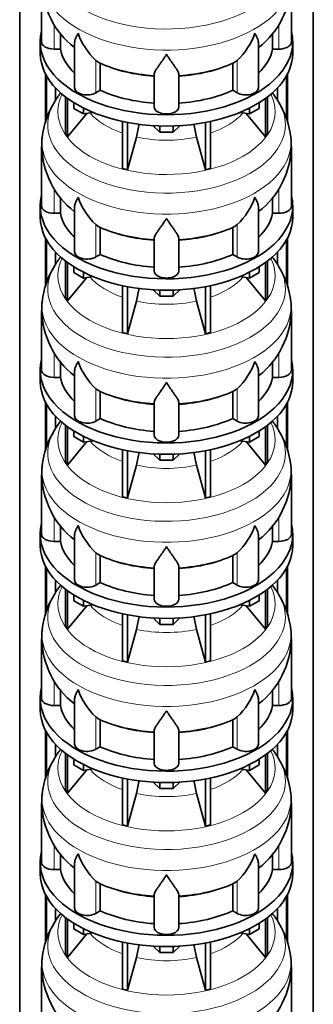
# Model space of a CAD drawing. Header units: millimetres. Extents: x 148 to 904, y -3991 to 2524.
# Tile 7 of 29: x 679 to 891, y -3359 to -2649. Entities that reach past the tile are written whole.
import ezdxf

# ---------------------------------------------------------------- set-up
doc = ezdxf.new("R2010")
doc.units = ezdxf.units.MM
doc.layers.add('MID_134-19', color=7, linetype='Continuous')
doc.layers.add('VSI134_DIFFUSORE', color=7, linetype='Continuous')

# ---------------------------------------------------------------- blocks, each defined once
blk = doc.blocks.new('SE4')
at = {"layer": 'MID_134-19', "color": 7, "linetype": 'Continuous', "lineweight": 35}
for p, q in [((679.43, -1437.98), (679.43, -3700.02)), ((891.05, -3700.02), (891.05, -1437.98)), ((697.93, -2723.09), (697.93, -2687.75)), ((698.69, -2720.56), (698.69, -2689.16)), ((871.79, -2689.16), (871.79, -2720.6)), ((872.54, -2687.75), (872.54, -2722.95)), ((705.2, -2706.91), (705.2, -2697.93)), ((865.27, -2697.93), (865.27, -2706.92)), ((697.93, -2841.48), (697.93, -2806.14)), ((698.69, -2838.95), (698.69, -2807.55)), ((871.79, -2807.55), (871.79, -2839)), ((872.54, -2806.14), (872.54, -2841.34)), ((705.2, -2825.31), (705.2, -2816.33)), ((865.27, -2816.33), (865.27, -2825.32)), ((697.93, -2959.87), (697.93, -2924.53)), ((698.69, -2957.34), (698.69, -2925.94)), ((871.79, -2925.94), (871.79, -2957.39)), ((872.54, -2924.53), (872.54, -2959.74)), ((705.2, -2943.7), (705.2, -2934.72)), ((865.27, -2934.72), (865.27, -2943.71)), ((697.93, -3078.26), (697.93, -3042.92)), ((698.69, -3075.73), (698.69, -3044.33)), ((871.79, -3044.33), (871.79, -3075.78)), ((872.54, -3042.92), (872.54, -3078.13)), ((705.2, -3062.09), (705.2, -3053.11)), ((865.27, -3053.11), (865.27, -3062.1)), ((697.93, -3196.65), (697.93, -3161.32)), ((698.69, -3194.13), (698.69, -3162.73)), ((871.79, -3162.73), (871.79, -3194.17)), ((872.54, -3161.32), (872.54, -3196.52)), ((705.2, -3180.48), (705.2, -3171.5)), ((865.27, -3171.5), (865.27, -3180.49)), ((697.93, -3315.05), (697.93, -3279.71)), ((698.69, -3312.52), (698.69, -3281.12)), ((871.79, -3281.12), (871.79, -3312.56)), ((872.54, -3279.71), (872.54, -3314.91)), ((705.2, -3298.87), (705.2, -3289.9)), ((865.27, -3289.9), (865.27, -3298.88))]:
    blk.add_line(p, q, dxfattribs=at)
at = {"layer": 'VSI134_DIFFUSORE', "color": 7, "linetype": 'Continuous', "lineweight": 35}
for p, q in [((695.24, -2621.71), (695.24, -2664.77)), ((875.24, -2664.77), (875.24, -2621.71)), ((708.77, -2669.96), (708.77, -2658.5)), ((861.71, -2658.53), (861.71, -2669.96)), ((694.24, -2664.77), (694.24, -2672.93)), ((704.24, -2669.96), (708.77, -2669.96)), ((718.96, -2665.67), (718.96, -2697.83)), ((851.51, -2697.83), (851.51, -2665.55)), ((861.71, -2669.96), (866.24, -2669.96)), ((876.24, -2672.93), (876.24, -2664.77)), ((735.75, -2679.21), (734.33, -2678.16)), ((737.53, -2699.66), (737.53, -2680.18)), ((832.95, -2680.18), (832.95, -2699.66)), ((836.15, -2678.16), (834.73, -2679.21)), ((776.24, -2711.53), (776.24, -2688.19)), ((794.24, -2711.53), (794.24, -2688.19)), ((712.41, -2704.43), (712.41, -2731.11)), ((713.94, -2705.58), (713.94, -2733.24)), ((734.33, -2701.51), (737.53, -2699.66)), ((832.95, -2699.66), (836.15, -2701.51)), ((856.53, -2705.58), (856.53, -2733.24)), ((858.07, -2704.43), (858.07, -2731.11)), ((718.48, -2712.69), (718.48, -2708.64)), ((725.42, -2716.7), (718.48, -2712.69)), ((725.42, -2716.7), (725.42, -2712.53)), ((845.05, -2716.7), (845.05, -2712.53)), ((851.99, -2712.69), (845.05, -2716.7)), ((851.99, -2712.69), (851.99, -2708.64)), ((713.94, -2733.24), (727.8, -2716.33)), ((732.25, -2715.64), (725.42, -2716.7)), ((845.05, -2716.7), (838.23, -2715.64)), ((842.67, -2716.33), (856.53, -2733.24)), ((753.54, -2722.18), (753.54, -2756.11)), ((757.24, -2722.92), (757.24, -2756.99)), ((780.33, -2729.83), (775.68, -2725.18)), ((780.33, -2729.83), (780.33, -2725.39)), ((794.8, -2725.18), (790.15, -2729.83)), ((790.15, -2729.83), (790.15, -2725.39)), ((813.24, -2722.92), (813.24, -2756.99)), ((816.93, -2722.18), (816.93, -2756.11)), ((712.41, -2731.11), (713.94, -2733.24)), ((757.24, -2756.99), (763.51, -2733.37)), ((790.15, -2729.83), (780.33, -2729.83)), ((806.96, -2733.37), (813.24, -2756.99)), ((856.53, -2733.24), (858.07, -2731.11)), ((695.24, -2740.1), (695.24, -2783.16)), ((875.24, -2783.16), (875.24, -2740.1)), ((753.54, -2756.11), (757.24, -2756.99)), ((813.24, -2756.99), (816.93, -2756.11)), ((708.77, -2788.35), (708.77, -2776.9)), ((861.71, -2776.92), (861.71, -2788.35)), ((694.24, -2783.16), (694.24, -2791.32)), ((718.96, -2784.06), (718.96, -2816.23)), ((851.51, -2816.23), (851.51, -2783.94)), ((876.24, -2791.32), (876.24, -2783.16)), ((704.24, -2788.35), (708.77, -2788.35)), ((861.71, -2788.35), (866.24, -2788.35)), ((735.75, -2797.61), (734.33, -2796.55)), ((737.53, -2818.05), (737.53, -2798.58)), ((832.95, -2798.58), (832.95, -2818.05)), ((836.15, -2796.55), (834.73, -2797.61)), ((776.24, -2829.92), (776.24, -2806.58)), ((794.24, -2829.92), (794.24, -2806.58)), ((734.33, -2819.9), (737.53, -2818.05)), ((832.95, -2818.05), (836.15, -2819.9)), ((712.41, -2822.83), (712.41, -2849.5)), ((713.94, -2823.97), (713.94, -2851.64)), ((718.48, -2831.08), (718.48, -2827.03)), ((851.99, -2831.08), (851.99, -2827.03)), ((856.53, -2823.97), (856.53, -2851.64)), ((858.07, -2822.83), (858.07, -2849.5)), ((725.42, -2835.09), (718.48, -2831.08)), ((725.42, -2835.09), (725.42, -2830.92)), ((732.25, -2834.04), (725.42, -2835.09)), ((845.05, -2835.09), (838.23, -2834.04)), ((845.05, -2835.09), (845.05, -2830.92)), ((851.99, -2831.08), (845.05, -2835.09)), ((713.94, -2851.64), (727.8, -2834.72)), ((753.54, -2840.57), (753.54, -2874.5)), ((757.24, -2841.31), (757.24, -2875.38)), ((813.24, -2841.31), (813.24, -2875.38)), ((816.93, -2840.57), (816.93, -2874.5)), ((842.67, -2834.72), (856.53, -2851.64)), ((780.33, -2848.22), (775.68, -2843.57)), ((780.33, -2848.22), (780.33, -2843.79)), ((790.15, -2848.22), (780.33, -2848.22)), ((794.8, -2843.57), (790.15, -2848.22)), ((790.15, -2848.22), (790.15, -2843.79)), ((712.41, -2849.5), (713.94, -2851.64)), ((757.24, -2875.38), (763.51, -2851.76)), ((806.96, -2851.76), (813.24, -2875.38)), ((856.53, -2851.64), (858.07, -2849.5)), ((695.24, -2858.49), (695.24, -2901.55)), ((875.24, -2901.55), (875.24, -2858.49)), ((753.54, -2874.5), (757.24, -2875.38)), ((813.24, -2875.38), (816.93, -2874.5)), ((708.77, -2906.75), (708.77, -2895.29)), ((861.71, -2895.31), (861.71, -2906.75)), ((694.24, -2901.55), (694.24, -2909.72)), ((718.96, -2902.45), (718.96, -2934.62)), ((851.51, -2934.62), (851.51, -2902.33)), ((876.24, -2909.72), (876.24, -2901.55)), ((704.24, -2906.75), (708.77, -2906.75)), ((861.71, -2906.75), (866.24, -2906.75)), ((735.75, -2916), (734.33, -2914.95)), ((737.53, -2936.44), (737.53, -2916.97)), ((832.95, -2916.97), (832.95, -2936.44)), ((836.15, -2914.95), (834.73, -2916)), ((776.24, -2948.32), (776.24, -2924.97)), ((794.24, -2948.32), (794.24, -2924.97)), ((734.33, -2938.29), (737.53, -2936.44)), ((832.95, -2936.44), (836.15, -2938.29)), ((712.41, -2941.22), (712.41, -2967.9)), ((713.94, -2942.36), (713.94, -2970.03)), ((718.48, -2949.48), (718.48, -2945.42)), ((851.99, -2949.48), (851.99, -2945.42)), ((856.53, -2942.36), (856.53, -2970.03)), ((858.07, -2941.22), (858.07, -2967.9)), ((713.94, -2970.03), (727.8, -2953.11)), ((725.42, -2953.48), (718.48, -2949.48)), ((725.42, -2953.48), (725.42, -2949.31)), ((732.25, -2952.43), (725.42, -2953.48)), ((845.05, -2953.48), (838.23, -2952.43)), ((842.67, -2953.11), (856.53, -2970.03)), ((845.05, -2953.48), (845.05, -2949.31)), ((851.99, -2949.48), (845.05, -2953.48)), ((753.54, -2958.96), (753.54, -2992.89)), ((757.24, -2959.71), (757.24, -2993.78)), ((780.33, -2966.61), (775.68, -2961.96)), ((794.8, -2961.96), (790.15, -2966.61)), ((813.24, -2959.71), (813.24, -2993.78)), ((816.93, -2958.96), (816.93, -2992.89)), ((712.41, -2967.9), (713.94, -2970.03)), ((780.33, -2966.61), (780.33, -2962.18)), ((790.15, -2966.61), (780.33, -2966.61)), ((790.15, -2966.61), (790.15, -2962.18)), ((856.53, -2970.03), (858.07, -2967.9)), ((757.24, -2993.78), (763.51, -2970.16)), ((806.96, -2970.16), (813.24, -2993.78)), ((695.24, -2976.89), (695.24, -3019.94)), ((875.24, -3019.94), (875.24, -2976.89)), ((753.54, -2992.89), (757.24, -2993.78)), ((813.24, -2993.78), (816.93, -2992.89)), ((708.77, -3025.14), (708.77, -3013.68)), ((861.71, -3013.71), (861.71, -3025.14)), ((694.24, -3019.94), (694.24, -3028.11)), ((704.24, -3025.14), (708.77, -3025.14)), ((718.96, -3020.85), (718.96, -3053.01)), ((851.51, -3053.01), (851.51, -3020.72)), ((861.71, -3025.14), (866.24, -3025.14)), ((876.24, -3028.11), (876.24, -3019.94)), ((735.75, -3034.39), (734.33, -3033.34)), ((737.53, -3054.84), (737.53, -3035.36)), ((832.95, -3035.36), (832.95, -3054.84)), ((836.15, -3033.34), (834.73, -3034.39)), ((776.24, -3066.71), (776.24, -3043.36)), ((794.24, -3066.71), (794.24, -3043.36)), ((712.41, -3059.61), (712.41, -3086.29)), ((713.94, -3060.76), (713.94, -3088.42)), ((734.33, -3056.68), (737.53, -3054.84)), ((832.95, -3054.84), (836.15, -3056.68)), ((856.53, -3060.76), (856.53, -3088.42)), ((858.07, -3059.61), (858.07, -3086.29)), ((718.48, -3067.87), (718.48, -3063.81)), ((725.42, -3071.87), (718.48, -3067.87)), ((725.42, -3071.87), (725.42, -3067.7)), ((845.05, -3071.87), (845.05, -3067.7)), ((851.99, -3067.87), (845.05, -3071.87)), ((851.99, -3067.87), (851.99, -3063.81)), ((713.94, -3088.42), (727.8, -3071.51)), ((732.25, -3070.82), (725.42, -3071.87)), ((845.05, -3071.87), (838.23, -3070.82)), ((842.67, -3071.51), (856.53, -3088.42)), ((753.54, -3077.36), (753.54, -3111.28)), ((757.24, -3078.1), (757.24, -3112.17)), ((780.33, -3085.01), (775.68, -3080.36)), ((780.33, -3085.01), (780.33, -3080.57)), ((794.8, -3080.36), (790.15, -3085.01)), ((790.15, -3085.01), (790.15, -3080.57)), ((813.24, -3078.1), (813.24, -3112.17)), ((816.93, -3077.36), (816.93, -3111.28)), ((712.41, -3086.29), (713.94, -3088.42)), ((757.24, -3112.17), (763.51, -3088.55)), ((790.15, -3085.01), (780.33, -3085.01)), ((806.96, -3088.55), (813.24, -3112.17)), ((856.53, -3088.42), (858.07, -3086.29)), ((695.24, -3095.28), (695.24, -3138.33)), ((875.24, -3138.33), (875.24, -3095.28)), ((753.54, -3111.28), (757.24, -3112.17)), ((813.24, -3112.17), (816.93, -3111.28)), ((708.77, -3143.53), (708.77, -3132.07)), ((861.71, -3132.1), (861.71, -3143.53)), ((694.24, -3138.33), (694.24, -3146.5)), ((718.96, -3139.24), (718.96, -3171.4)), ((851.51, -3171.4), (851.51, -3139.12)), ((876.24, -3146.5), (876.24, -3138.33)), ((704.24, -3143.53), (708.77, -3143.53)), ((861.71, -3143.53), (866.24, -3143.53)), ((735.75, -3152.78), (734.33, -3151.73)), ((737.53, -3173.23), (737.53, -3153.75)), ((832.95, -3153.75), (832.95, -3173.23)), ((836.15, -3151.73), (834.73, -3152.78)), ((776.24, -3185.1), (776.24, -3161.75)), ((794.24, -3185.1), (794.24, -3161.75)), ((734.33, -3175.08), (737.53, -3173.23)), ((832.95, -3173.23), (836.15, -3175.08)), ((712.41, -3178), (712.41, -3204.68)), ((713.94, -3179.15), (713.94, -3206.81)), ((718.48, -3186.26), (718.48, -3182.2)), ((851.99, -3186.26), (851.99, -3182.2)), ((856.53, -3179.15), (856.53, -3206.81)), ((858.07, -3178), (858.07, -3204.68)), ((725.42, -3190.27), (718.48, -3186.26)), ((725.42, -3190.27), (725.42, -3186.09)), ((732.25, -3189.21), (725.42, -3190.27)), ((845.05, -3190.27), (838.23, -3189.21)), ((845.05, -3190.27), (845.05, -3186.09)), ((851.99, -3186.26), (845.05, -3190.27)), ((713.94, -3206.81), (727.8, -3189.9)), ((753.54, -3195.75), (753.54, -3229.68)), ((757.24, -3196.49), (757.24, -3230.56)), ((813.24, -3196.49), (813.24, -3230.56)), ((816.93, -3195.75), (816.93, -3229.68)), ((842.67, -3189.9), (856.53, -3206.81)), ((780.33, -3203.4), (775.68, -3198.75)), ((780.33, -3203.4), (780.33, -3198.96)), ((790.15, -3203.4), (780.33, -3203.4)), ((794.8, -3198.75), (790.15, -3203.4)), ((790.15, -3203.4), (790.15, -3198.96)), ((712.41, -3204.68), (713.94, -3206.81)), ((757.24, -3230.56), (763.51, -3206.94)), ((806.96, -3206.94), (813.24, -3230.56)), ((856.53, -3206.81), (858.07, -3204.68)), ((695.24, -3213.67), (695.24, -3256.73)), ((875.24, -3256.73), (875.24, -3213.67)), ((753.54, -3229.68), (757.24, -3230.56)), ((813.24, -3230.56), (816.93, -3229.68)), ((708.77, -3261.92), (708.77, -3250.46)), ((861.71, -3250.49), (861.71, -3261.92)), ((694.24, -3256.73), (694.24, -3264.89)), ((718.96, -3257.63), (718.96, -3289.79)), ((851.51, -3289.79), (851.51, -3257.51)), ((876.24, -3264.89), (876.24, -3256.73)), ((704.24, -3261.92), (708.77, -3261.92)), ((861.71, -3261.92), (866.24, -3261.92)), ((735.75, -3271.17), (734.33, -3270.12)), ((737.53, -3291.62), (737.53, -3272.14)), ((832.95, -3272.14), (832.95, -3291.62)), ((836.15, -3270.12), (834.73, -3271.17)), ((776.24, -3303.49), (776.24, -3280.15)), ((794.24, -3303.49), (794.24, -3280.15)), ((734.33, -3293.47), (737.53, -3291.62)), ((832.95, -3291.62), (836.15, -3293.47)), ((712.41, -3296.39), (712.41, -3323.07)), ((713.94, -3297.54), (713.94, -3325.2)), ((718.48, -3304.65), (718.48, -3300.6)), ((851.99, -3304.65), (851.99, -3300.6)), ((856.53, -3297.54), (856.53, -3325.2)), ((858.07, -3296.39), (858.07, -3323.07)), ((713.94, -3325.2), (727.8, -3308.29)), ((725.42, -3308.66), (718.48, -3304.65)), ((725.42, -3308.66), (725.42, -3304.49)), ((732.25, -3307.6), (725.42, -3308.66)), ((845.05, -3308.66), (838.23, -3307.6)), ((842.67, -3308.29), (856.53, -3325.2)), ((845.05, -3308.66), (845.05, -3304.49)), ((851.99, -3304.65), (845.05, -3308.66)), ((753.54, -3314.14), (753.54, -3348.07)), ((757.24, -3314.88), (757.24, -3348.95)), ((780.33, -3321.79), (775.68, -3317.14)), ((794.8, -3317.14), (790.15, -3321.79)), ((813.24, -3314.88), (813.24, -3348.95)), ((816.93, -3314.14), (816.93, -3348.07)), ((712.41, -3323.07), (713.94, -3325.2)), ((780.33, -3321.79), (780.33, -3317.35)), ((790.15, -3321.79), (780.33, -3321.79)), ((790.15, -3321.79), (790.15, -3317.35)), ((856.53, -3325.2), (858.07, -3323.07)), ((757.24, -3348.95), (763.51, -3325.33)), ((806.96, -3325.33), (813.24, -3348.95)), ((695.24, -3332.06), (695.24, -3375.12)), ((875.24, -3375.12), (875.24, -3332.06)), ((753.54, -3348.07), (757.24, -3348.95)), ((813.24, -3348.95), (816.93, -3348.07))]:
    blk.add_line(p, q, dxfattribs=at)
at = {"layer": 'VSI134_DIFFUSORE', "color": 4, "linetype": 'Continuous', "lineweight": 9}
for p, q in [((704.24, -2669.96), (704.24, -2652.17)), ((866.24, -2669.96), (866.24, -2652.21)), ((734.33, -2701.51), (734.33, -2678.16)), ((836.15, -2701.51), (836.15, -2678.16)), ((704.24, -2788.35), (704.24, -2770.56)), ((866.24, -2788.35), (866.24, -2770.6)), ((734.33, -2819.9), (734.33, -2796.55)), ((836.15, -2819.9), (836.15, -2796.55)), ((704.24, -2906.75), (704.24, -2888.95)), ((866.24, -2906.75), (866.24, -2888.99)), ((734.33, -2938.29), (734.33, -2914.95)), ((836.15, -2938.29), (836.15, -2914.95)), ((704.24, -3025.14), (704.24, -3007.34)), ((866.24, -3025.14), (866.24, -3007.38)), ((734.33, -3056.68), (734.33, -3033.34)), ((836.15, -3056.68), (836.15, -3033.34)), ((704.24, -3143.53), (704.24, -3125.74)), ((866.24, -3143.53), (866.24, -3125.77)), ((734.33, -3175.08), (734.33, -3151.73)), ((836.15, -3175.08), (836.15, -3151.73)), ((704.24, -3261.92), (704.24, -3244.13)), ((866.24, -3261.92), (866.24, -3244.17)), ((734.33, -3293.47), (734.33, -3270.12)), ((836.15, -3293.47), (836.15, -3270.12))]:
    blk.add_line(p, q, dxfattribs=at)
at = {"layer": 'VSI134_DIFFUSORE', "color": 7, "linetype": 'Continuous', "lineweight": 35}
for centre, radius, start, end in [((756.49, -2620.71), 61.12, 180.94936, 231.94634), ((813.96, -2620.64), 61.18, 308.05048, 358.98737), ((766.83, -2643.21), 47.73, 198.63732, 227.08568), ((803.65, -2643.21), 47.73, 312.91434, 341.36277), ((743.66, -2666.82), 14.7, 237.45087, 245.35655), ((826.82, -2666.82), 14.7, 294.64345, 302.54913), ((762.49, -2742.33), 67.35, 142.60392, 149.50197), ((806.76, -2743.52), 69.06, 30.44465, 37.81889), ((754.25, -2739.45), 58.81, 147.8813, 174.26427), ((813.09, -2740.73), 62.18, 6.6488, 31.19199), ((673.67, -2709.06), 93.08, 344.85704, 350.84568), ((895.49, -2709.27), 91.75, 189.16523, 195.23149), ((720.26, -2738.19), 24.95, 169.27311, 184.43344), ((837.06, -2738.72), 38.09, 357.90682, 7.81947), ((756.49, -2739.1), 61.12, 180.94936, 231.94634), ((813.96, -2739.03), 61.18, 308.05048, 358.98737), ((766.83, -2761.6), 47.73, 198.63732, 227.08568), ((803.65, -2761.6), 47.73, 312.91434, 341.36277), ((743.66, -2785.21), 14.7, 237.45087, 245.35655), ((826.82, -2785.21), 14.7, 294.64345, 302.54913), ((762.49, -2860.72), 67.35, 142.60392, 149.50197), ((806.76, -2861.91), 69.06, 30.44465, 37.81889), ((754.25, -2857.84), 58.81, 147.8813, 174.26427), ((813.09, -2859.13), 62.18, 6.6488, 31.19199), ((673.67, -2827.45), 93.08, 344.85704, 350.84568), ((895.49, -2827.66), 91.75, 189.16523, 195.23149), ((720.26, -2856.58), 24.95, 169.27311, 184.43344), ((837.06, -2857.11), 38.09, 357.90682, 7.81947), ((756.49, -2857.49), 61.12, 180.94936, 231.94634), ((813.96, -2857.42), 61.18, 308.05048, 358.98737), ((766.83, -2879.99), 47.73, 198.63732, 227.08568), ((803.65, -2879.99), 47.73, 312.91434, 341.36277), ((743.66, -2903.61), 14.7, 237.45087, 245.35655), ((826.82, -2903.61), 14.7, 294.64345, 302.54913), ((762.49, -2979.12), 67.35, 142.60392, 149.50197), ((806.76, -2980.3), 69.06, 30.44465, 37.81889), ((754.25, -2976.23), 58.81, 147.8813, 174.26427), ((813.09, -2977.52), 62.18, 6.6488, 31.19199), ((673.67, -2945.84), 93.08, 344.85704, 350.84568), ((895.49, -2946.05), 91.75, 189.16523, 195.23149), ((720.26, -2974.97), 24.95, 169.27311, 184.43344), ((837.06, -2975.51), 38.09, 357.90682, 7.81947), ((756.49, -2975.89), 61.12, 180.94936, 231.94634), ((813.96, -2975.82), 61.18, 308.05048, 358.98737), ((766.83, -2998.38), 47.73, 198.63732, 227.08568), ((803.65, -2998.38), 47.73, 312.91434, 341.36277), ((743.66, -3022), 14.7, 237.45087, 245.35655), ((826.82, -3022), 14.7, 294.64345, 302.54913), ((762.49, -3097.51), 67.35, 142.60392, 149.50197), ((806.76, -3098.7), 69.06, 30.44465, 37.81889), ((754.25, -3094.62), 58.81, 147.8813, 174.26427), ((813.09, -3095.91), 62.18, 6.6488, 31.19199), ((673.67, -3064.23), 93.08, 344.85704, 350.84568), ((895.49, -3064.44), 91.75, 189.16523, 195.23149), ((720.26, -3093.36), 24.95, 169.27311, 184.43344), ((837.06, -3093.9), 38.09, 357.90682, 7.81947), ((756.49, -3094.28), 61.12, 180.94936, 231.94634), ((813.96, -3094.21), 61.18, 308.05048, 358.98737), ((766.83, -3116.77), 47.73, 198.63732, 227.08568), ((803.65, -3116.77), 47.73, 312.91434, 341.36277), ((743.66, -3140.39), 14.7, 237.45087, 245.35655), ((826.82, -3140.39), 14.7, 294.64345, 302.54913), ((762.49, -3215.9), 67.35, 142.60392, 149.50197), ((806.76, -3217.09), 69.06, 30.44465, 37.81889), ((754.25, -3213.01), 58.81, 147.8813, 174.26427), ((813.09, -3214.3), 62.18, 6.6488, 31.19199), ((673.67, -3182.63), 93.08, 344.85704, 350.84568), ((895.49, -3182.83), 91.75, 189.16523, 195.23149), ((720.26, -3211.75), 24.95, 169.27311, 184.43344), ((837.06, -3212.29), 38.09, 357.90682, 7.81947), ((756.49, -3212.67), 61.12, 180.94936, 231.94634), ((813.96, -3212.6), 61.18, 308.05048, 358.98737), ((766.83, -3235.17), 47.73, 198.63732, 227.08568), ((803.65, -3235.17), 47.73, 312.91434, 341.36277), ((743.66, -3258.78), 14.7, 237.45087, 245.35655), ((826.82, -3258.78), 14.7, 294.64345, 302.54913), ((762.49, -3334.29), 67.35, 142.60392, 149.50197), ((806.76, -3335.48), 69.06, 30.44465, 37.81889), ((754.25, -3331.41), 58.81, 147.8813, 174.26427), ((813.09, -3332.69), 62.18, 6.6488, 31.19199), ((673.67, -3301.02), 93.08, 344.85704, 350.84568), ((895.49, -3301.23), 91.75, 189.16523, 195.23149), ((720.26, -3330.15), 24.95, 169.27311, 184.43344), ((837.06, -3330.68), 38.09, 357.90682, 7.81947), ((756.49, -3331.06), 61.12, 180.94936, 231.94634), ((813.96, -3330.99), 61.18, 308.05048, 358.98737)]:
    blk.add_arc(centre, radius, start, end, dxfattribs=at)
at = {"layer": 'VSI134_DIFFUSORE', "color": 4, "linetype": 'Continuous', "lineweight": 9}
for centre, major_axis, start_param, end_param in [((785.24, -2605.99), (85.67, 0), 2.809493, 6.283185), ((785.24, -2618.75), (-89.83, 0), 0, 3.209836), ((785.24, -2643.29), (-79.5, 0), 0.898849, 1.457346), ((785.24, -2643.29), (79.5, 0), 4.82584, 5.384336), ((785.24, -2715.19), (-78.3, 0), 0, 3.425204), ((785.24, -2715.19), (-78.3, 0), 5.999574, 6.283185), ((785.24, -2724.38), (85.67, 0), 2.809493, 6.283185), ((785.24, -2724.38), (85.67, 0), 0, 0.327073), ((785.24, -2700.08), (-61.63, 0), 0.463231, 1.030574), ((785.24, -2700.08), (61.63, 0), 5.252612, 5.819954), ((785.24, -2737.14), (-89.83, 0), 0, 3.209836), ((785.24, -2737.14), (-89.83, 0), 6.215046, 6.283185), ((785.24, -2700.08), (-61.63, 0), 1.210556, 1.931037), ((785.24, -2761.68), (-79.5, 0), 0.898849, 1.457346), ((785.24, -2761.68), (79.5, 0), 4.82584, 5.384336), ((785.24, -2842.78), (85.67, 0), 2.809493, 6.283185), ((785.24, -2833.58), (-78.3, 0), 0, 3.425204), ((785.24, -2833.58), (-78.3, 0), 5.999574, 6.283185), ((785.24, -2842.78), (85.67, 0), 0, 0.327073), ((785.24, -2818.47), (-61.63, 0), 0.463231, 1.030574), ((785.24, -2818.47), (61.63, 0), 5.252612, 5.819954), ((785.24, -2855.53), (-89.83, 0), 0, 3.209836), ((785.24, -2855.53), (-89.83, 0), 6.215046, 6.283185), ((785.24, -2818.47), (-61.63, 0), 1.210556, 1.931037), ((785.24, -2880.08), (-79.5, 0), 0.898849, 1.457346), ((785.24, -2880.08), (79.5, 0), 4.82584, 5.384336), ((785.24, -2951.98), (-78.3, 0), 0, 3.425204), ((785.24, -2951.98), (-78.3, 0), 5.999574, 6.283185), ((785.24, -2961.17), (85.67, 0), 2.809493, 6.283185), ((785.24, -2961.17), (85.67, 0), 0, 0.327073), ((785.24, -2936.86), (-61.63, 0), 0.463231, 1.030574), ((785.24, -2936.86), (61.63, 0), 5.252612, 5.819954), ((785.24, -2973.92), (-89.83, 0), 0, 3.209836), ((785.24, -2973.92), (-89.83, 0), 6.215046, 6.283185), ((785.24, -2936.86), (-61.63, 0), 1.210556, 1.931037), ((785.24, -2998.47), (-79.5, 0), 0.898849, 1.457346), ((785.24, -2998.47), (79.5, 0), 4.82584, 5.384336), ((785.24, -3070.37), (-78.3, 0), 0, 3.425204), ((785.24, -3070.37), (-78.3, 0), 5.999574, 6.283185), ((785.24, -3079.56), (85.67, 0), 2.809493, 6.283185), ((785.24, -3079.56), (85.67, 0), 0, 0.327073), ((785.24, -3055.25), (-61.63, 0), 0.463231, 1.030574), ((785.24, -3055.25), (61.63, 0), 5.252612, 5.819954), ((785.24, -3092.32), (-89.83, 0), 0, 3.209836), ((785.24, -3092.32), (-89.83, 0), 6.215046, 6.283185), ((785.24, -3055.25), (-61.63, 0), 1.210556, 1.931037), ((785.24, -3116.86), (-79.5, 0), 0.898849, 1.457346), ((785.24, -3116.86), (79.5, 0), 4.82584, 5.384336), ((785.24, -3197.95), (85.67, 0), 2.809493, 6.283185), ((785.24, -3188.76), (-78.3, 0), 0, 3.425204), ((785.24, -3188.76), (-78.3, 0), 5.999574, 6.283185), ((785.24, -3197.95), (85.67, 0), 0, 0.327073), ((785.24, -3173.64), (-61.63, 0), 0.463231, 1.030574), ((785.24, -3173.64), (61.63, 0), 5.252612, 5.819954), ((785.24, -3210.71), (-89.83, 0), 0, 3.209836), ((785.24, -3210.71), (-89.83, 0), 6.215046, 6.283185), ((785.24, -3173.64), (-61.63, 0), 1.210556, 1.931037), ((785.24, -3235.25), (-79.5, 0), 0.898849, 1.457346), ((785.24, -3235.25), (79.5, 0), 4.82584, 5.384336), ((785.24, -3307.15), (-78.3, 0), 0, 3.425204), ((785.24, -3307.15), (-78.3, 0), 5.999574, 6.283185), ((785.24, -3316.34), (85.67, 0), 2.809493, 6.283185), ((785.24, -3316.34), (85.67, 0), 0, 0.327073), ((785.24, -3292.04), (-61.63, 0), 0.463231, 1.030574), ((785.24, -3292.04), (61.63, 0), 5.252612, 5.819954), ((785.24, -3329.1), (-89.83, 0), 0, 3.209836), ((785.24, -3329.1), (-89.83, 0), 6.215046, 6.283185), ((785.24, -3292.04), (-61.63, 0), 1.210556, 1.931037)]:
    blk.add_ellipse(centre, major_axis=major_axis, ratio=0.57735, start_param=start_param, end_param=end_param, dxfattribs=at)
at = {"layer": 'VSI134_DIFFUSORE', "color": 7, "linetype": 'Continuous', "lineweight": 35}
for centre, major_axis, start_param, end_param in [((785.24, -2664.77), (91, 0), 2.993207, 6.283185), ((785.24, -2664.77), (91, 0), 0, 0.148386), ((704.24, -2664.77), (9, 0), 3.141593, 4.712389), ((785.24, -2664.77), (-77, 0), 0.117151, 0.534109), ((785.24, -2664.77), (77, 0), 5.749077, 6.166034), ((866.24, -2664.77), (-9, 0), 1.570796, 3.141593), ((785.24, -2672.93), (-91, 0), 0, 3.141593), ((785.24, -2645.29), (-77, 0), 0.902549, 1.453645), ((785.24, -2645.29), (77, 0), 4.82954, 5.380636), ((727.96, -2697.83), (9, 0), 3.141593, 5.497787), ((842.51, -2697.83), (-9, 0), 0.785398, 3.141593), ((785.24, -2664.77), (-77, 0), 0.902549, 1.453645), ((785.24, -2664.77), (77, 0), 4.82954, 5.380636), ((785.24, -2711.53), (-9, 0), 0, 3.141593), ((785.24, -2783.16), (91, 0), 2.993207, 6.283185), ((785.24, -2783.16), (91, 0), 0, 0.148386), ((704.24, -2783.16), (9, 0), 3.141593, 4.712389), ((866.24, -2783.16), (-9, 0), 1.570796, 3.141593), ((785.24, -2791.32), (-91, 0), 0, 3.141593), ((785.24, -2783.16), (-77, 0), 0.117151, 0.534109), ((785.24, -2783.16), (77, 0), 5.749077, 6.166034), ((785.24, -2763.68), (-77, 0), 0.902549, 1.453645), ((785.24, -2763.68), (77, 0), 4.82954, 5.380636), ((727.96, -2816.23), (9, 0), 3.141593, 5.497787), ((785.24, -2783.16), (-77, 0), 0.902549, 1.453645), ((785.24, -2783.16), (77, 0), 4.82954, 5.380636), ((842.51, -2816.23), (-9, 0), 0.785398, 3.141593), ((785.24, -2829.92), (-9, 0), 0, 3.141593), ((785.24, -2901.55), (91, 0), 2.993207, 6.283185), ((785.24, -2901.55), (91, 0), 0, 0.148386), ((704.24, -2901.55), (9, 0), 3.141593, 4.712389), ((866.24, -2901.55), (-9, 0), 1.570796, 3.141593), ((785.24, -2909.72), (-91, 0), 0, 3.141593), ((785.24, -2901.55), (-77, 0), 0.117151, 0.534109), ((785.24, -2901.55), (77, 0), 5.749077, 6.166034), ((785.24, -2882.07), (-77, 0), 0.902549, 1.453645), ((785.24, -2882.07), (77, 0), 4.82954, 5.380636), ((727.96, -2934.62), (9, 0), 3.141593, 5.497787), ((785.24, -2901.55), (-77, 0), 0.902549, 1.453645), ((785.24, -2901.55), (77, 0), 4.82954, 5.380636), ((842.51, -2934.62), (-9, 0), 0.785398, 3.141593), ((785.24, -2948.32), (-9, 0), 0, 3.141593), ((785.24, -3019.94), (91, 0), 2.993207, 6.283185), ((785.24, -3019.94), (91, 0), 0, 0.148386), ((704.24, -3019.94), (9, 0), 3.141593, 4.712389), ((785.24, -3019.94), (-77, 0), 0.117151, 0.534109), ((785.24, -3019.94), (77, 0), 5.749077, 6.166034), ((866.24, -3019.94), (-9, 0), 1.570796, 3.141593), ((785.24, -3028.11), (-91, 0), 0, 3.141593), ((785.24, -3000.47), (-77, 0), 0.902549, 1.453645), ((785.24, -3000.47), (77, 0), 4.82954, 5.380636), ((727.96, -3053.01), (9, 0), 3.141593, 5.497787), ((842.51, -3053.01), (-9, 0), 0.785398, 3.141593), ((785.24, -3019.94), (-77, 0), 0.902549, 1.453645), ((785.24, -3019.94), (77, 0), 4.82954, 5.380636), ((785.24, -3066.71), (-9, 0), 0, 3.141593), ((785.24, -3138.33), (91, 0), 2.993207, 6.283185), ((785.24, -3138.33), (91, 0), 0, 0.148386), ((704.24, -3138.33), (9, 0), 3.141593, 4.712389), ((866.24, -3138.33), (-9, 0), 1.570796, 3.141593), ((785.24, -3146.5), (-91, 0), 0, 3.141593), ((785.24, -3138.33), (-77, 0), 0.117151, 0.534109), ((785.24, -3138.33), (77, 0), 5.749077, 6.166034), ((785.24, -3118.86), (-77, 0), 0.902549, 1.453645), ((785.24, -3118.86), (77, 0), 4.82954, 5.380636), ((727.96, -3171.4), (9, 0), 3.141593, 5.497787), ((785.24, -3138.33), (-77, 0), 0.902549, 1.453645), ((785.24, -3138.33), (77, 0), 4.82954, 5.380636), ((842.51, -3171.4), (-9, 0), 0.785398, 3.141593), ((785.24, -3185.1), (-9, 0), 0, 3.141593), ((785.24, -3256.73), (91, 0), 2.993207, 6.283185), ((785.24, -3256.73), (91, 0), 0, 0.148386), ((704.24, -3256.73), (9, 0), 3.141593, 4.712389), ((866.24, -3256.73), (-9, 0), 1.570796, 3.141593), ((785.24, -3264.89), (-91, 0), 0, 3.141593), ((785.24, -3256.73), (-77, 0), 0.117151, 0.534109), ((785.24, -3256.73), (77, 0), 5.749077, 6.166034), ((785.24, -3237.25), (-77, 0), 0.902549, 1.453645), ((785.24, -3237.25), (77, 0), 4.82954, 5.380636), ((727.96, -3289.79), (9, 0), 3.141593, 5.497787), ((785.24, -3256.73), (-77, 0), 0.902549, 1.453645), ((785.24, -3256.73), (77, 0), 4.82954, 5.380636), ((842.51, -3289.79), (-9, 0), 0.785398, 3.141593), ((785.24, -3303.49), (-9, 0), 0, 3.141593)]:
    blk.add_ellipse(centre, major_axis=major_axis, ratio=0.57735, start_param=start_param, end_param=end_param, dxfattribs=at)
for points, knots in [([(718.96, -2665.69), (718.96, -2665.53), (718.97, -2665.37), (719.05, -2664.2), (719.34, -2663.14), (720.01, -2661.47), (720.27, -2660.9), (720.73, -2660.01), (720.89, -2659.7), (721.14, -2659.24), (721.28, -2659.01), (721.41, -2658.78), (721.5, -2658.62), (721.55, -2658.54), (721.6, -2658.46)], [0.4600931, 0.4600931, 0.4600931, 0.4600931, 0.5, 0.5, 0.75, 0.75, 0.875, 0.875, 0.9375, 0.9375, 0.96875, 0.984375, 0.984375, 1, 1, 1, 1]), ([(851.51, -2665.64), (851.51, -2665.51), (851.51, -2665.37), (851.46, -2664.74), (851.37, -2664.22), (851.11, -2663.16), (850.92, -2662.61), (850.47, -2661.48), (850.21, -2660.9), (849.75, -2660.01), (849.59, -2659.71), (849.33, -2659.24), (849.24, -2659.09), (849.06, -2658.78), (848.97, -2658.62), (848.88, -2658.46)], [0.4658143, 0.4658143, 0.4658143, 0.4658143, 0.5, 0.5, 0.625, 0.625, 0.75, 0.75, 0.875, 0.875, 0.9375, 0.9375, 0.96875, 0.96875, 1, 1, 1, 1]), ([(785.24, -2673.68), (785.11, -2673.89), (784.97, -2674.1), (784.71, -2674.52), (784.57, -2674.73), (784.18, -2675.35), (783.91, -2675.75), (783.13, -2676.94), (782.61, -2677.71), (781.6, -2679.19), (781.1, -2679.9), (780.15, -2681.25), (779.7, -2681.89), (778.86, -2683.12), (778.46, -2683.69), (777.92, -2684.51), (777.75, -2684.78), (777.43, -2685.3), (777.27, -2685.55), (776.86, -2686.27), (776.64, -2686.71), (776.33, -2687.5), (776.24, -2687.87), (776.24, -2688.19)], [0, 0, 0, 0, 0.03125, 0.03125, 0.0625, 0.0625, 0.125, 0.125, 0.25, 0.25, 0.375, 0.375, 0.5, 0.5, 0.625, 0.625, 0.6875, 0.6875, 0.75, 0.75, 0.875, 0.875, 1, 1, 1, 1]), ([(794.24, -2688.19), (794.24, -2687.87), (794.15, -2687.51), (793.84, -2686.71), (793.61, -2686.27), (793.2, -2685.55), (793.05, -2685.3), (792.73, -2684.78), (792.56, -2684.52), (792.02, -2683.7), (791.62, -2683.12), (790.78, -2681.9), (790.32, -2681.25), (789.38, -2679.9), (788.88, -2679.19), (787.87, -2677.71), (787.35, -2676.95), (786.56, -2675.75), (786.3, -2675.35), (785.9, -2674.73), (785.77, -2674.52), (785.5, -2674.1), (785.37, -2673.89), (785.24, -2673.68)], [0, 0, 0, 0, 0.125, 0.125, 0.25, 0.25, 0.3125, 0.3125, 0.375, 0.375, 0.5, 0.5, 0.625, 0.625, 0.75, 0.75, 0.875, 0.875, 0.9375, 0.9375, 0.96875, 0.96875, 1, 1, 1, 1]), ([(718.96, -2784.09), (718.96, -2783.93), (718.97, -2783.76), (719.05, -2782.59), (719.34, -2781.54), (720.01, -2779.86), (720.27, -2779.29), (720.73, -2778.4), (720.89, -2778.1), (721.14, -2777.64), (721.28, -2777.4), (721.41, -2777.17), (721.5, -2777.01), (721.55, -2776.93), (721.6, -2776.85)], [0.4600931, 0.4600931, 0.4600931, 0.4600931, 0.5, 0.5, 0.75, 0.75, 0.875, 0.875, 0.9375, 0.9375, 0.96875, 0.984375, 0.984375, 1, 1, 1, 1]), ([(851.51, -2784.04), (851.51, -2783.9), (851.51, -2783.77), (851.46, -2783.13), (851.37, -2782.61), (851.11, -2781.55), (850.92, -2781), (850.47, -2779.88), (850.21, -2779.3), (849.75, -2778.4), (849.59, -2778.1), (849.33, -2777.64), (849.24, -2777.48), (849.06, -2777.17), (848.97, -2777.01), (848.88, -2776.85)], [0.4658143, 0.4658143, 0.4658143, 0.4658143, 0.5, 0.5, 0.625, 0.625, 0.75, 0.75, 0.875, 0.875, 0.9375, 0.9375, 0.96875, 0.96875, 1, 1, 1, 1]), ([(785.24, -2792.07), (785.11, -2792.28), (784.97, -2792.49), (784.71, -2792.91), (784.57, -2793.12), (784.18, -2793.74), (783.91, -2794.14), (783.13, -2795.34), (782.61, -2796.1), (781.6, -2797.58), (781.1, -2798.29), (780.15, -2799.64), (779.7, -2800.29), (778.86, -2801.51), (778.46, -2802.09), (777.92, -2802.91), (777.75, -2803.17), (777.43, -2803.69), (777.27, -2803.94), (776.86, -2804.66), (776.64, -2805.1), (776.33, -2805.9), (776.24, -2806.26), (776.24, -2806.58)], [0, 0, 0, 0, 0.03125, 0.03125, 0.0625, 0.0625, 0.125, 0.125, 0.25, 0.25, 0.375, 0.375, 0.5, 0.5, 0.625, 0.625, 0.6875, 0.6875, 0.75, 0.75, 0.875, 0.875, 1, 1, 1, 1]), ([(794.24, -2806.58), (794.24, -2806.26), (794.15, -2805.9), (793.84, -2805.1), (793.61, -2804.66), (793.2, -2803.94), (793.05, -2803.69), (792.73, -2803.17), (792.56, -2802.91), (792.02, -2802.09), (791.62, -2801.51), (790.78, -2800.29), (790.32, -2799.65), (789.38, -2798.29), (788.88, -2797.58), (787.87, -2796.11), (787.35, -2795.34), (786.56, -2794.15), (786.3, -2793.74), (785.9, -2793.12), (785.77, -2792.91), (785.5, -2792.49), (785.37, -2792.28), (785.24, -2792.07)], [0, 0, 0, 0, 0.125, 0.125, 0.25, 0.25, 0.3125, 0.3125, 0.375, 0.375, 0.5, 0.5, 0.625, 0.625, 0.75, 0.75, 0.875, 0.875, 0.9375, 0.9375, 0.96875, 0.96875, 1, 1, 1, 1]), ([(718.96, -2902.48), (718.96, -2902.32), (718.97, -2902.16), (719.05, -2900.98), (719.34, -2899.93), (720.01, -2898.25), (720.27, -2897.68), (720.73, -2896.79), (720.89, -2896.49), (721.14, -2896.03), (721.28, -2895.79), (721.41, -2895.56), (721.5, -2895.4), (721.55, -2895.32), (721.6, -2895.24)], [0.4600931, 0.4600931, 0.4600931, 0.4600931, 0.5, 0.5, 0.75, 0.75, 0.875, 0.875, 0.9375, 0.9375, 0.96875, 0.984375, 0.984375, 1, 1, 1, 1]), ([(851.51, -2902.43), (851.51, -2902.29), (851.51, -2902.16), (851.46, -2901.52), (851.37, -2901.01), (851.11, -2899.94), (850.92, -2899.39), (850.47, -2898.27), (850.21, -2897.69), (849.75, -2896.79), (849.59, -2896.49), (849.33, -2896.03), (849.24, -2895.87), (849.06, -2895.56), (848.97, -2895.4), (848.88, -2895.24)], [0.4658143, 0.4658143, 0.4658143, 0.4658143, 0.5, 0.5, 0.625, 0.625, 0.75, 0.75, 0.875, 0.875, 0.9375, 0.9375, 0.96875, 0.96875, 1, 1, 1, 1]), ([(785.24, -2910.46), (785.11, -2910.67), (784.97, -2910.89), (784.71, -2911.31), (784.57, -2911.51), (784.18, -2912.13), (783.91, -2912.54), (783.13, -2913.73), (782.61, -2914.49), (781.6, -2915.97), (781.1, -2916.68), (780.15, -2918.04), (779.7, -2918.68), (778.86, -2919.9), (778.46, -2920.48), (777.92, -2921.3), (777.75, -2921.56), (777.43, -2922.08), (777.27, -2922.33), (776.86, -2923.05), (776.64, -2923.49), (776.33, -2924.29), (776.24, -2924.65), (776.24, -2924.97)], [0, 0, 0, 0, 0.03125, 0.03125, 0.0625, 0.0625, 0.125, 0.125, 0.25, 0.25, 0.375, 0.375, 0.5, 0.5, 0.625, 0.625, 0.6875, 0.6875, 0.75, 0.75, 0.875, 0.875, 1, 1, 1, 1]), ([(794.24, -2924.97), (794.24, -2924.65), (794.15, -2924.29), (793.84, -2923.49), (793.61, -2923.05), (793.2, -2922.33), (793.05, -2922.08), (792.73, -2921.57), (792.56, -2921.3), (792.02, -2920.48), (791.62, -2919.9), (790.78, -2918.68), (790.32, -2918.04), (789.38, -2916.69), (788.88, -2915.97), (787.87, -2914.5), (787.35, -2913.73), (786.56, -2912.54), (786.3, -2912.13), (785.9, -2911.51), (785.77, -2911.31), (785.5, -2910.89), (785.37, -2910.67), (785.24, -2910.46)], [0, 0, 0, 0, 0.125, 0.125, 0.25, 0.25, 0.3125, 0.3125, 0.375, 0.375, 0.5, 0.5, 0.625, 0.625, 0.75, 0.75, 0.875, 0.875, 0.9375, 0.9375, 0.96875, 0.96875, 1, 1, 1, 1]), ([(718.96, -3020.87), (718.96, -3020.71), (718.97, -3020.55), (719.05, -3019.37), (719.34, -3018.32), (720.01, -3016.65), (720.27, -3016.07), (720.73, -3015.18), (720.89, -3014.88), (721.14, -3014.42), (721.28, -3014.19), (721.41, -3013.95), (721.5, -3013.79), (721.55, -3013.71), (721.6, -3013.64)], [0.4600931, 0.4600931, 0.4600931, 0.4600931, 0.5, 0.5, 0.75, 0.75, 0.875, 0.875, 0.9375, 0.9375, 0.96875, 0.984375, 0.984375, 1, 1, 1, 1]), ([(851.51, -3020.82), (851.51, -3020.69), (851.51, -3020.55), (851.46, -3019.91), (851.37, -3019.4), (851.11, -3018.34), (850.92, -3017.79), (850.47, -3016.66), (850.21, -3016.08), (849.75, -3015.19), (849.59, -3014.88), (849.33, -3014.42), (849.24, -3014.26), (849.06, -3013.95), (848.97, -3013.79), (848.88, -3013.64)], [0.4658143, 0.4658143, 0.4658143, 0.4658143, 0.5, 0.5, 0.625, 0.625, 0.75, 0.75, 0.875, 0.875, 0.9375, 0.9375, 0.96875, 0.96875, 1, 1, 1, 1]), ([(785.24, -3028.85), (785.11, -3029.07), (784.97, -3029.28), (784.71, -3029.7), (784.57, -3029.91), (784.18, -3030.52), (783.91, -3030.93), (783.13, -3032.12), (782.61, -3032.89), (781.6, -3034.36), (781.1, -3035.07), (780.15, -3036.43), (779.7, -3037.07), (778.86, -3038.29), (778.46, -3038.87), (777.92, -3039.69), (777.75, -3039.96), (777.43, -3040.47), (777.27, -3040.72), (776.86, -3041.44), (776.64, -3041.88), (776.33, -3042.68), (776.24, -3043.04), (776.24, -3043.36)], [0, 0, 0, 0, 0.03125, 0.03125, 0.0625, 0.0625, 0.125, 0.125, 0.25, 0.25, 0.375, 0.375, 0.5, 0.5, 0.625, 0.625, 0.6875, 0.6875, 0.75, 0.75, 0.875, 0.875, 1, 1, 1, 1]), ([(794.24, -3043.36), (794.24, -3043.04), (794.15, -3042.68), (793.84, -3041.88), (793.61, -3041.44), (793.2, -3040.72), (793.05, -3040.47), (792.73, -3039.96), (792.56, -3039.69), (792.02, -3038.87), (791.62, -3038.29), (790.78, -3037.07), (790.32, -3036.43), (789.38, -3035.08), (788.88, -3034.37), (787.87, -3032.89), (787.35, -3032.12), (786.56, -3030.93), (786.3, -3030.53), (785.9, -3029.91), (785.77, -3029.7), (785.5, -3029.28), (785.37, -3029.07), (785.24, -3028.85)], [0, 0, 0, 0, 0.125, 0.125, 0.25, 0.25, 0.3125, 0.3125, 0.375, 0.375, 0.5, 0.5, 0.625, 0.625, 0.75, 0.75, 0.875, 0.875, 0.9375, 0.9375, 0.96875, 0.96875, 1, 1, 1, 1]), ([(718.96, -3139.26), (718.96, -3139.1), (718.97, -3138.94), (719.05, -3137.76), (719.34, -3136.71), (720.01, -3135.04), (720.27, -3134.46), (720.73, -3133.57), (720.89, -3133.27), (721.14, -3132.81), (721.28, -3132.58), (721.41, -3132.34), (721.5, -3132.19), (721.55, -3132.11), (721.6, -3132.03)], [0.4600931, 0.4600931, 0.4600931, 0.4600931, 0.5, 0.5, 0.75, 0.75, 0.875, 0.875, 0.9375, 0.9375, 0.96875, 0.984375, 0.984375, 1, 1, 1, 1]), ([(851.51, -3139.21), (851.51, -3139.08), (851.51, -3138.94), (851.46, -3138.3), (851.37, -3137.79), (851.11, -3136.73), (850.92, -3136.18), (850.47, -3135.05), (850.21, -3134.47), (849.75, -3133.58), (849.59, -3133.27), (849.33, -3132.81), (849.24, -3132.66), (849.06, -3132.34), (848.97, -3132.18), (848.88, -3132.03)], [0.4658143, 0.4658143, 0.4658143, 0.4658143, 0.5, 0.5, 0.625, 0.625, 0.75, 0.75, 0.875, 0.875, 0.9375, 0.9375, 0.96875, 0.96875, 1, 1, 1, 1]), ([(785.24, -3147.25), (785.11, -3147.46), (784.97, -3147.67), (784.71, -3148.09), (784.57, -3148.3), (784.18, -3148.92), (783.91, -3149.32), (783.13, -3150.51), (782.61, -3151.28), (781.6, -3152.75), (781.1, -3153.47), (780.15, -3154.82), (779.7, -3155.46), (778.86, -3156.68), (778.46, -3157.26), (777.92, -3158.08), (777.75, -3158.35), (777.43, -3158.86), (777.27, -3159.11), (776.86, -3159.83), (776.64, -3160.27), (776.33, -3161.07), (776.24, -3161.43), (776.24, -3161.75)], [0, 0, 0, 0, 0.03125, 0.03125, 0.0625, 0.0625, 0.125, 0.125, 0.25, 0.25, 0.375, 0.375, 0.5, 0.5, 0.625, 0.625, 0.6875, 0.6875, 0.75, 0.75, 0.875, 0.875, 1, 1, 1, 1]), ([(794.24, -3161.75), (794.24, -3161.43), (794.15, -3161.07), (793.84, -3160.27), (793.61, -3159.83), (793.2, -3159.12), (793.05, -3158.87), (792.73, -3158.35), (792.56, -3158.08), (792.02, -3157.26), (791.62, -3156.69), (790.78, -3155.46), (790.32, -3154.82), (789.38, -3153.47), (788.88, -3152.76), (787.87, -3151.28), (787.35, -3150.52), (786.56, -3149.32), (786.3, -3148.92), (785.9, -3148.3), (785.77, -3148.09), (785.5, -3147.67), (785.37, -3147.46), (785.24, -3147.25)], [0, 0, 0, 0, 0.125, 0.125, 0.25, 0.25, 0.3125, 0.3125, 0.375, 0.375, 0.5, 0.5, 0.625, 0.625, 0.75, 0.75, 0.875, 0.875, 0.9375, 0.9375, 0.96875, 0.96875, 1, 1, 1, 1]), ([(718.96, -3257.65), (718.96, -3257.49), (718.97, -3257.33), (719.05, -3256.16), (719.34, -3255.1), (720.01, -3253.43), (720.27, -3252.86), (720.73, -3251.97), (720.89, -3251.66), (721.14, -3251.2), (721.28, -3250.97), (721.41, -3250.74), (721.5, -3250.58), (721.55, -3250.5), (721.6, -3250.42)], [0.4600931, 0.4600931, 0.4600931, 0.4600931, 0.5, 0.5, 0.75, 0.75, 0.875, 0.875, 0.9375, 0.9375, 0.96875, 0.984375, 0.984375, 1, 1, 1, 1]), ([(851.51, -3257.6), (851.51, -3257.47), (851.51, -3257.33), (851.46, -3256.7), (851.37, -3256.18), (851.11, -3255.12), (850.92, -3254.57), (850.47, -3253.44), (850.21, -3252.86), (849.75, -3251.97), (849.59, -3251.67), (849.33, -3251.2), (849.24, -3251.05), (849.06, -3250.74), (848.97, -3250.58), (848.88, -3250.42)], [0.4658143, 0.4658143, 0.4658143, 0.4658143, 0.5, 0.5, 0.625, 0.625, 0.75, 0.75, 0.875, 0.875, 0.9375, 0.9375, 0.96875, 0.96875, 1, 1, 1, 1]), ([(785.24, -3265.64), (785.11, -3265.85), (784.97, -3266.06), (784.71, -3266.48), (784.57, -3266.69), (784.18, -3267.31), (783.91, -3267.71), (783.13, -3268.9), (782.61, -3269.67), (781.6, -3271.15), (781.1, -3271.86), (780.15, -3273.21), (779.7, -3273.85), (778.86, -3275.08), (778.46, -3275.65), (777.92, -3276.48), (777.75, -3276.74), (777.43, -3277.26), (777.27, -3277.51), (776.86, -3278.23), (776.64, -3278.67), (776.33, -3279.46), (776.24, -3279.83), (776.24, -3280.15)], [0, 0, 0, 0, 0.03125, 0.03125, 0.0625, 0.0625, 0.125, 0.125, 0.25, 0.25, 0.375, 0.375, 0.5, 0.5, 0.625, 0.625, 0.6875, 0.6875, 0.75, 0.75, 0.875, 0.875, 1, 1, 1, 1]), ([(794.24, -3280.15), (794.24, -3279.83), (794.15, -3279.47), (793.84, -3278.67), (793.61, -3278.23), (793.2, -3277.51), (793.05, -3277.26), (792.73, -3276.74), (792.56, -3276.48), (792.02, -3275.66), (791.62, -3275.08), (790.78, -3273.86), (790.32, -3273.21), (789.38, -3271.86), (788.88, -3271.15), (787.87, -3269.67), (787.35, -3268.91), (786.56, -3267.71), (786.3, -3267.31), (785.9, -3266.69), (785.77, -3266.48), (785.5, -3266.06), (785.37, -3265.85), (785.24, -3265.64)], [0, 0, 0, 0, 0.125, 0.125, 0.25, 0.25, 0.3125, 0.3125, 0.375, 0.375, 0.5, 0.5, 0.625, 0.625, 0.75, 0.75, 0.875, 0.875, 0.9375, 0.9375, 0.96875, 0.96875, 1, 1, 1, 1])]:
    blk.add_open_spline(points, degree=3, knots=knots, dxfattribs=at)

msp = doc.modelspace()

# ---------------------------------------------------------------- block references
msp.add_blockref('SE4', (0, 0))

doc.saveas('drawing.dxf')
